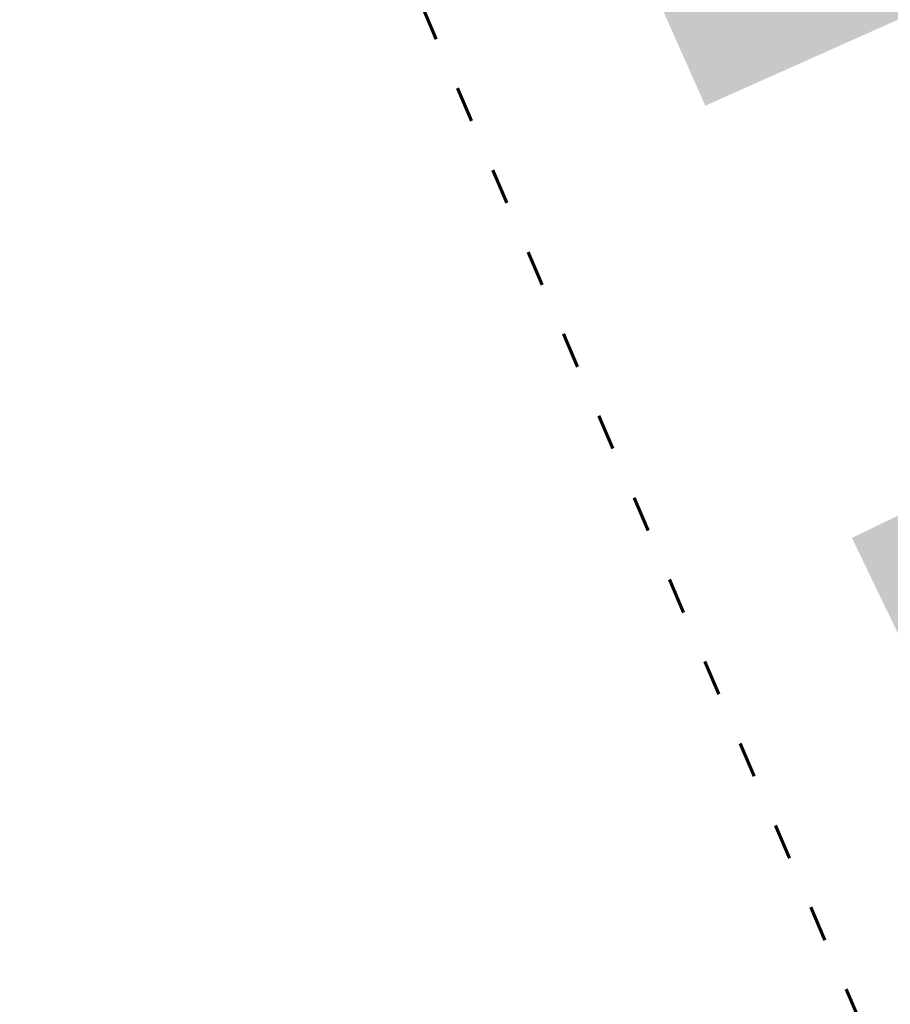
# Model space of a CAD drawing. Header units: millimetres. Extents: x 3267 to 3416, y 1494 to 1704.
# Tile 1 of 256: x 3303 to 3318, y 1612 to 1629. Entities that reach past the tile are written whole.
import ezdxf

# ---------------------------------------------------------------- set-up
doc = ezdxf.new("R2010")
doc.units = ezdxf.units.MM
doc.linetypes.add('ACAD_ISO03W100', pattern=[30, 12, -18])
doc.layers.get('0').update_dxf_attribs({"lineweight": 5})
doc.layers.add('1_trawa', color=94, linetype='Continuous', lineweight=13)
doc.layers.add('granica', color=1, linetype='ACAD_ISO03W100', lineweight=35)
picture_1 = doc.add_image_def('image1.jpg', size_in_pixel=(9921, 7015))

msp = doc.modelspace()

# ---------------------------------------------------------------- hatches: boundary and pattern name
at = {"layer": '1_trawa'}
h = msp.add_hatch(dxfattribs=at)
h.set_pattern_fill('GRASS', color=256, scale=0.02)
h.paths.add_polyline_path([(3334.497, 1628.965), (3339.098, 1619.421), (3348.995, 1624.356), (3346.994, 1628.712), (3349.386, 1629.974), (3347.151, 1634.488)])
h.paths.add_polyline_path([(3321.01, 1612.481), (3332.933, 1618.228), (3329.296, 1625.774), (3317.373, 1620.027)])
h.paths.add_polyline_path([(3364.397, 1640.392), (3362.98, 1643.703), (3354.904, 1640.145), (3358.828, 1631.238), (3364.459, 1633.718), (3363.207, 1636.606), (3362.064, 1639.353)])
h.paths.add_polyline_path([(3329.527, 1638.016), (3330.259, 1638.333), (3326.132, 1647.867), (3310.174, 1640.96), (3309.051, 1640.428), (3314.907, 1627.294), (3331.81, 1634.832), (3331.448, 1635.579), (3330.254, 1638.331), (3329.527, 1638.016), (3330.72, 1635.264), (3323.839, 1632.28), (3322.646, 1635.069)])
h.paths.add_polyline_path([(3333.917, 1643.372), (3332.3, 1647.101), (3342.873, 1651.686), (3346.666, 1648.736), (3348.123, 1645.172), (3343.077, 1642.984), (3341.04, 1642.08), (3340.217, 1643.924), (3338.841, 1643.327), (3338.045, 1645.162)])

# ---------------------------------------------------------------- linework, layer by layer
at = {"layer": 'granica', "lineweight": 60, "ltscale": 0.05}
msp.add_lwpolyline([(3343.796, 1659.882), (3332.318, 1654.866), (3304.198, 1642.737), (3319.167, 1608.053), (3348.823, 1622.348), (3382.78, 1638.397), (3368.235, 1670.404), (3343.796, 1659.882)], close=True, dxfattribs=at)

# ---------------------------------------------------------------- pictures from other files: only their frames are drawn
image = msp.add_image(picture_1, insert=(3267.046, 1704.245), size_in_units=(210.445, 148.803), rotation=-90, dxfattribs=dict(fade=42))
image.dxf.flags = 7

doc.saveas('drawing.dxf')
